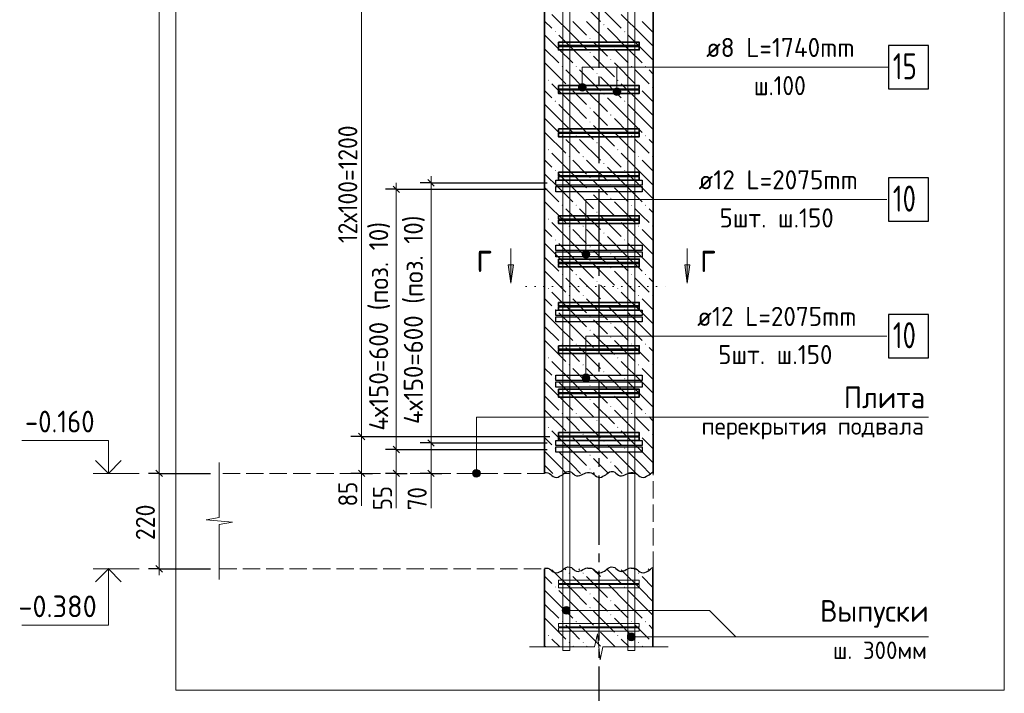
# Model space of a CAD drawing. Header units: millimetres. Extents: x 0 to 59400, y 0 to 42000.
# Tile 6 of 29: x 13215 to 24569, y 15861 to 23625. Entities that reach past the tile are written whole.
import ezdxf

# ---------------------------------------------------------------- set-up
doc = ezdxf.new("R2010")
doc.units = ezdxf.units.MM
for name, pattern in [('______2', [270, 200, -70]), ('______5', [1100, 800, -100, 100, -100]), ('______9', [100, 0, -100])]:
    doc.linetypes.add(name, pattern=pattern)
for name, color, linetype, lineweight in [('S1 Продольная арматура', 52, 'Continuous', 25), ('S2 ДОП Продольная арматура', 52, 'Continuous', 25), ('Standard', 7, 'Continuous', 25), ('ЖБ Перекрытие верхний уровень', 7, 'Continuous', 18), ('Позиционная метка диаметр_ шаг', 7, 'Continuous', 13), ('Позиционная метка линия выноска', 7, 'Continuous', 13), ('Примечания', 7, 'Continuous', 13), ('Размерная выноска', 7, 'Continuous', 13), ('Размерная линия_ общее', 7, 'Continuous', 13), ('Стена фоновая арматура У1', 52, 'Continuous', 25), ('Узлы символ', 7, 'Continuous', 25), ('Хомут', 52, 'Continuous', 25)]:
    doc.layers.add(name, color=color, linetype=linetype, lineweight=lineweight)
doc.layers.add('ЖБ Пилон', color=7, linetype='______2', lineweight=13, true_color=0xa0a0a0)
doc.layers.add('Оси', color=7, linetype='______5', lineweight=13, true_color=0x656565)
doc.styles.add('ISOCPEUR', font='txt')

msp = doc.modelspace()

# ---------------------------------------------------------------- hatches: boundary and pattern name
at = {"layer": 'ЖБ Пилон', "linetype": 'Continuous', "lineweight": 18, "transparency": 33554687}
for points in [[(19945, 23566), (19952, 23573), (19958, 23566), (19952, 23560)], [(19385, 23486), (19392, 23493), (19398, 23486), (19392, 23480)], [(19785, 23406), (19792, 23413), (19798, 23406), (19792, 23400)], [(20185, 23486), (20192, 23493), (20198, 23486), (20192, 23480)], [(20025, 23326), (20032, 23333), (20038, 23326), (20032, 23320)], [(19785, 23246), (19792, 23253), (19798, 23246), (19792, 23240)], [(20025, 23166), (20032, 23173), (20038, 23166), (20032, 23160)], [(19465, 23086), (19472, 23093), (19478, 23086), (19472, 23080)], [(19625, 23086), (19632, 23093), (19638, 23086), (19632, 23080)], [(20265, 23086), (20272, 23093), (20278, 23086), (20272, 23080)], [(20425, 23086), (20432, 23093), (20438, 23086), (20432, 23080)], [(19865, 23006), (19872, 23013), (19878, 23006), (19872, 23000)], [(19305, 22926), (19312, 22933), (19318, 22926), (19312, 22920)], [(19545, 22846), (19552, 22853), (19558, 22846), (19552, 22840)], [(19705, 22846), (19712, 22853), (19718, 22846), (19712, 22840)], [(20105, 22926), (20112, 22933), (20118, 22926), (20112, 22920)], [(20345, 22846), (20352, 22853), (20358, 22846), (20352, 22840)], [(20505, 22846), (20512, 22853), (20518, 22846), (20512, 22840)], [(19945, 22766), (19952, 22773), (19958, 22766), (19952, 22760)], [(19385, 22686), (19392, 22693), (19398, 22686), (19392, 22680)], [(19785, 22606), (19792, 22613), (19798, 22606), (19792, 22600)], [(20185, 22686), (20192, 22693), (20198, 22686), (20192, 22680)], [(20025, 22526), (20032, 22533), (20038, 22526), (20032, 22520)], [(19785, 22446), (19792, 22453), (19798, 22446), (19792, 22440)], [(20025, 22366), (20032, 22373), (20038, 22366), (20032, 22360)], [(19465, 22286), (19472, 22293), (19478, 22286), (19472, 22280)], [(19625, 22286), (19632, 22293), (19638, 22286), (19632, 22280)], [(20265, 22286), (20272, 22293), (20278, 22286), (20272, 22280)], [(20425, 22286), (20432, 22293), (20438, 22286), (20432, 22280)], [(19865, 22206), (19872, 22213), (19878, 22206), (19872, 22200)], [(19305, 22126), (19312, 22133), (19318, 22126), (19312, 22120)], [(19545, 22046), (19552, 22053), (19558, 22046), (19552, 22040)], [(19705, 22046), (19712, 22053), (19718, 22046), (19712, 22040)], [(20105, 22126), (20112, 22133), (20118, 22126), (20112, 22120)], [(20345, 22046), (20352, 22053), (20358, 22046), (20352, 22040)], [(20505, 22046), (20512, 22053), (20518, 22046), (20512, 22040)], [(19945, 21966), (19952, 21973), (19958, 21966), (19952, 21960)], [(19385, 21886), (19392, 21893), (19398, 21886), (19392, 21880)], [(19785, 21806), (19792, 21813), (19798, 21806), (19792, 21800)], [(20185, 21886), (20192, 21893), (20198, 21886), (20192, 21880)], [(20025, 21726), (20032, 21733), (20038, 21726), (20032, 21720)], [(19785, 21646), (19792, 21653), (19798, 21646), (19792, 21640)], [(20025, 21566), (20032, 21573), (20038, 21566), (20032, 21560)], [(19465, 21486), (19472, 21493), (19478, 21486), (19472, 21480)], [(19625, 21486), (19632, 21493), (19638, 21486), (19632, 21480)], [(20265, 21486), (20272, 21493), (20278, 21486), (20272, 21480)], [(20425, 21486), (20432, 21493), (20438, 21486), (20432, 21480)], [(19865, 21406), (19872, 21413), (19878, 21406), (19872, 21400)], [(19305, 21326), (19312, 21333), (19318, 21326), (19312, 21320)], [(19545, 21246), (19552, 21253), (19558, 21246), (19552, 21240)], [(19705, 21246), (19712, 21253), (19718, 21246), (19712, 21240)], [(20105, 21326), (20112, 21333), (20118, 21326), (20112, 21320)], [(20345, 21246), (20352, 21253), (20358, 21246), (20352, 21240)], [(20505, 21246), (20512, 21253), (20518, 21246), (20512, 21240)], [(19945, 21166), (19952, 21173), (19958, 21166), (19952, 21160)], [(19385, 21086), (19392, 21093), (19398, 21086), (19392, 21080)], [(19785, 21006), (19792, 21013), (19798, 21006), (19792, 21000)], [(20185, 21086), (20192, 21093), (20198, 21086), (20192, 21080)], [(20025, 20926), (20032, 20933), (20038, 20926), (20032, 20920)], [(19785, 20846), (19792, 20853), (19798, 20846), (19792, 20840)], [(19465, 20686), (19472, 20693), (19478, 20686), (19472, 20680)], [(19625, 20686), (19632, 20693), (19638, 20686), (19632, 20680)], [(20025, 20766), (20032, 20773), (20038, 20766), (20032, 20760)], [(20265, 20686), (20272, 20693), (20278, 20686), (20272, 20680)], [(20425, 20686), (20432, 20693), (20438, 20686), (20432, 20680)], [(19865, 20606), (19872, 20613), (19878, 20606), (19872, 20600)], [(19305, 20526), (19312, 20533), (19318, 20526), (19312, 20520)], [(19545, 20446), (19552, 20453), (19558, 20446), (19552, 20440)], [(19705, 20446), (19712, 20453), (19718, 20446), (19712, 20440)], [(20105, 20526), (20112, 20533), (20118, 20526), (20112, 20520)], [(20345, 20446), (20352, 20453), (20358, 20446), (20352, 20440)], [(20505, 20446), (20512, 20453), (20518, 20446), (20512, 20440)], [(19945, 20366), (19952, 20373), (19958, 20366), (19952, 20360)], [(19385, 20286), (19392, 20293), (19398, 20286), (19392, 20280)], [(19785, 20206), (19792, 20213), (19798, 20206), (19792, 20200)], [(20185, 20286), (20192, 20293), (20198, 20286), (20192, 20280)], [(20025, 20126), (20032, 20133), (20038, 20126), (20032, 20120)], [(19785, 20046), (19792, 20053), (19798, 20046), (19792, 20040)], [(19465, 19886), (19472, 19893), (19478, 19886), (19472, 19880)], [(19625, 19886), (19632, 19893), (19638, 19886), (19632, 19880)], [(20025, 19966), (20032, 19973), (20038, 19966), (20032, 19960)], [(20265, 19886), (20272, 19893), (20278, 19886), (20272, 19880)], [(20425, 19886), (20432, 19893), (20438, 19886), (20432, 19880)], [(19865, 19806), (19872, 19813), (19878, 19806), (19872, 19800)], [(19305, 19726), (19312, 19733), (19318, 19726), (19312, 19720)], [(19545, 19646), (19552, 19653), (19558, 19646), (19552, 19640)], [(19705, 19646), (19712, 19653), (19718, 19646), (19712, 19640)], [(20105, 19726), (20112, 19733), (20118, 19726), (20112, 19720)], [(20345, 19646), (20352, 19653), (20358, 19646), (20352, 19640)], [(20505, 19646), (20512, 19653), (20518, 19646), (20512, 19640)], [(19945, 19566), (19952, 19573), (19958, 19566), (19952, 19560)], [(19385, 19486), (19392, 19493), (19398, 19486), (19392, 19480)], [(20185, 19486), (20192, 19493), (20198, 19486), (20192, 19480)], [(19785, 19406), (19792, 19413), (19798, 19406), (19792, 19400)], [(20025, 19326), (20032, 19333), (20038, 19326), (20032, 19320)], [(19785, 19246), (19792, 19253), (19798, 19246), (19792, 19240)], [(19465, 19086), (19472, 19093), (19478, 19086), (19472, 19080)], [(19625, 19086), (19632, 19093), (19638, 19086), (19632, 19080)], [(20025, 19166), (20032, 19173), (20038, 19166), (20032, 19160)], [(20265, 19086), (20272, 19093), (20278, 19086), (20272, 19080)], [(20425, 19086), (20432, 19093), (20438, 19086), (20432, 19080)], [(19865, 19006), (19872, 19013), (19878, 19006), (19872, 19000)], [(19305, 18926), (19312, 18933), (19318, 18926), (19312, 18920)], [(19545, 18846), (19552, 18853), (19558, 18846), (19552, 18840)], [(19705, 18846), (19712, 18853), (19718, 18846), (19712, 18840)], [(20105, 18926), (20112, 18933), (20118, 18926), (20112, 18920)], [(20345, 18846), (20352, 18853), (20358, 18846), (20352, 18840)], [(20505, 18846), (20512, 18853), (20518, 18846), (20512, 18840)], [(19945, 18766), (19952, 18773), (19958, 18766), (19952, 18760)], [(19385, 18686), (19392, 18693), (19398, 18686), (19392, 18680)], [(20185, 18686), (20192, 18693), (20198, 18686), (20192, 18680)], [(19785, 18606), (19792, 18613), (19798, 18606), (19792, 18600)], [(20025, 18526), (20032, 18533), (20038, 18526), (20032, 18520)], [(19785, 18446), (19792, 18453), (19798, 18446), (19792, 18440)], [(19545, 17246), (19552, 17253), (19558, 17246), (19552, 17240)], [(19705, 17246), (19712, 17253), (19718, 17246), (19712, 17240)], [(19945, 17166), (19952, 17173), (19958, 17166), (19952, 17160)], [(20345, 17246), (20352, 17253), (20358, 17246), (20352, 17240)], [(20505, 17246), (20512, 17253), (20517, 17247), (20517, 17245), (20512, 17240)], [(19385, 17086), (19392, 17093), (19398, 17086), (19392, 17080)], [(20185, 17086), (20192, 17093), (20198, 17086), (20192, 17080)], [(19785, 17006), (19792, 17013), (19798, 17006), (19792, 17000)], [(20025, 16926), (20032, 16933), (20038, 16926), (20032, 16920)], [(19785, 16846), (19792, 16853), (19798, 16846), (19792, 16840)], [(19465, 16686), (19472, 16693), (19478, 16686), (19472, 16680)], [(19625, 16686), (19632, 16693), (19638, 16686), (19632, 16680)], [(20025, 16766), (20032, 16773), (20038, 16766), (20032, 16760)], [(20265, 16686), (20272, 16693), (20278, 16686), (20272, 16680)], [(20425, 16686), (20432, 16693), (20438, 16686), (20432, 16680)], [(19865, 16606), (19872, 16613), (19878, 16606), (19872, 16600)], [(19305, 16526), (19312, 16533), (19318, 16526), (19312, 16520)], [(20105, 16526), (20112, 16533), (20118, 16526), (20112, 16520)], [(19545, 16446), (19552, 16453), (19558, 16446), (19552, 16440)], [(19705, 16446), (19712, 16453), (19718, 16446), (19712, 16440)], [(20345, 16446), (20352, 16453), (20358, 16446), (20352, 16440)], [(20505, 16446), (20512, 16453), (20517, 16447), (20517, 16445), (20512, 16440)]]:
    msp.add_hatch(color=7, dxfattribs=at).paths.add_polyline_path(points, flags=16)
at = {"layer": 'Позиционная метка линия выноска', "linetype": 'Continuous', "lineweight": 13, "transparency": 33554687}
for points in [[(19741, 22868), (19664, 22868), (19657, 22846)], [(19741, 22868), (19657, 22846), (19747, 22846)], [(19747, 22846), (19657, 22846), (19664, 22823)], [(19725, 22885), (19680, 22885), (19664, 22868)], [(19725, 22885), (19664, 22868), (19741, 22868)], [(19747, 22846), (19664, 22823), (19741, 22823)], [(19741, 22823), (19664, 22823), (19680, 22807)], [(19680, 22885), (19725, 22885), (19702, 22891)], [(19741, 22823), (19680, 22807), (19725, 22807)], [(20125, 22835), (20080, 22835), (20064, 22818)], [(20125, 22835), (20064, 22818), (20141, 22818)], [(20080, 22835), (20125, 22835), (20102, 22841)], [(19725, 22807), (19680, 22807), (19702, 22801)], [(20141, 22818), (20064, 22818), (20057, 22796)], [(20141, 22818), (20057, 22796), (20147, 22796)], [(20147, 22796), (20057, 22796), (20064, 22773)], [(20147, 22796), (20064, 22773), (20141, 22773)], [(20141, 22773), (20064, 22773), (20080, 22757)], [(20141, 22773), (20080, 22757), (20125, 22757)], [(20125, 22757), (20080, 22757), (20102, 22751)], [(19784, 20943), (19707, 20943), (19700, 20921)], [(19784, 20943), (19700, 20921), (19790, 20921)], [(19790, 20921), (19700, 20921), (19707, 20898)], [(19768, 20960), (19723, 20960), (19707, 20943)], [(19768, 20960), (19707, 20943), (19784, 20943)], [(19790, 20921), (19707, 20898), (19784, 20898)], [(19784, 20898), (19707, 20898), (19723, 20882)], [(19723, 20960), (19768, 20960), (19745, 20966)], [(19784, 20898), (19723, 20882), (19768, 20882)], [(19768, 20882), (19723, 20882), (19745, 20876)], [(19768, 19535), (19723, 19535), (19707, 19518)], [(19768, 19535), (19707, 19518), (19784, 19518)], [(19723, 19535), (19768, 19535), (19745, 19541)], [(19784, 19518), (19707, 19518), (19700, 19496)], [(19784, 19518), (19700, 19496), (19790, 19496)], [(19790, 19496), (19700, 19496), (19707, 19473)], [(19790, 19496), (19707, 19473), (19784, 19473)], [(19784, 19473), (19707, 19473), (19723, 19457)], [(19784, 19473), (19723, 19457), (19768, 19457)], [(19768, 19457), (19723, 19457), (19745, 19451)], [(18437, 18396), (18527, 18396), (18520, 18418)], [(18437, 18396), (18520, 18418), (18443, 18418)], [(18443, 18373), (18527, 18396), (18437, 18396)], [(18443, 18418), (18520, 18418), (18504, 18435)], [(18443, 18418), (18504, 18435), (18459, 18435)], [(18443, 18373), (18520, 18373), (18527, 18396)], [(18459, 18435), (18504, 18435), (18482, 18441)], [(18459, 18357), (18520, 18373), (18443, 18373)], [(18459, 18357), (18504, 18357), (18520, 18373)], [(18504, 18357), (18459, 18357), (18482, 18351)], [(19479, 16795), (19479, 16840), (19472, 16817)], [(19479, 16840), (19495, 16778), (19495, 16856)], [(19479, 16840), (19479, 16795), (19495, 16778)], [(19495, 16856), (19517, 16772), (19517, 16862)], [(19495, 16856), (19495, 16778), (19517, 16772)], [(19517, 16862), (19517, 16772), (19540, 16778)], [(19517, 16862), (19540, 16778), (19540, 16856)], [(19540, 16856), (19540, 16778), (19556, 16795)], [(19540, 16856), (19556, 16795), (19556, 16840)], [(19556, 16840), (19556, 16795), (19562, 16817)], [(20229, 16489), (20229, 16534), (20222, 16512)], [(20229, 16534), (20245, 16473), (20245, 16551)], [(20229, 16534), (20229, 16489), (20245, 16473)], [(20245, 16551), (20267, 16467), (20267, 16557)], [(20245, 16551), (20245, 16473), (20267, 16467)], [(20267, 16557), (20267, 16467), (20290, 16473)], [(20267, 16557), (20290, 16473), (20290, 16551)], [(20290, 16551), (20290, 16473), (20306, 16489)], [(20290, 16551), (20306, 16489), (20306, 16534)], [(20306, 16534), (20306, 16489), (20312, 16512)]]:
    msp.add_hatch(color=7, dxfattribs=at).paths.add_polyline_path(points)
at = {"layer": 'Узлы символ', "linetype": 'Continuous', "lineweight": 13, "transparency": 33554687}
for points in [[(18908, 20798), (18878, 20588), (18848, 20798)], [(20943, 20798), (20913, 20588), (20883, 20798)]]:
    msp.add_hatch(color=7, dxfattribs=at).paths.add_polyline_path(points, flags=16)

# ---------------------------------------------------------------- linework, layer by layer
at = {"layer": 'S1 Продольная арматура', "color": 7, "linetype": 'Continuous', "lineweight": 18, "transparency": 33554687}
for points in [[(19477, 16356), (19477, 25046), (19557, 25046), (19557, 16356), (19477, 16356)], [(19477, 16356), (19477, 25046), (19557, 25046), (19557, 16356), (19477, 16356)], [(19477, 16356), (19477, 25046), (19557, 25046), (19557, 16356), (19477, 16356)], [(19477, 16356), (19477, 25046), (19557, 25046), (19557, 16356), (19477, 16356)], [(20227, 16356), (20227, 25046), (20307, 25046), (20307, 16356), (20227, 16356)], [(20227, 16356), (20227, 25046), (20307, 25046), (20307, 16356), (20227, 16356)], [(20227, 16356), (20227, 25046), (20307, 25046), (20307, 16356), (20227, 16356)], [(20227, 16356), (20227, 25046), (20307, 25046), (20307, 16356), (20227, 16356)]]:
    msp.add_lwpolyline(points, dxfattribs=at)
at = {"layer": 'S2 ДОП Продольная арматура', "color": 7, "linetype": 'Continuous', "lineweight": 25, "transparency": 33554687}
for points in [[(23233, 21303), (23693, 21303), (23693, 21803), (23233, 21803), (23233, 21303)], [(23233, 19728), (23693, 19728), (23693, 20228), (23233, 20228), (23233, 19728)]]:
    msp.add_lwpolyline(points, dxfattribs=at)
at = {"layer": 'S2 ДОП Продольная арматура', "color": 28, "linetype": 'Continuous', "lineweight": 25, "true_color": 0x50140a, "transparency": 33554687}
for points in [[(20391, 21716), (19396, 21716), (19396, 21776), (20391, 21776), (20391, 21716)], [(20391, 21641), (19396, 21641), (19396, 21701), (20391, 21701), (20391, 21641)], [(20391, 20966), (19396, 20966), (19396, 21026), (20391, 21026), (20391, 20966)], [(20391, 20891), (19396, 20891), (19396, 20951), (20391, 20951), (20391, 20891)], [(20391, 20216), (19396, 20216), (19396, 20276), (20391, 20276), (20391, 20216)], [(20391, 20141), (19396, 20141), (19396, 20201), (20391, 20201), (20391, 20141)], [(20391, 19466), (19396, 19466), (19396, 19526), (20391, 19526), (20391, 19466)], [(20391, 19391), (19396, 19391), (19396, 19451), (20391, 19451), (20391, 19391)], [(20391, 18716), (19396, 18716), (19396, 18776), (20391, 18776), (20391, 18716)], [(20391, 18641), (19396, 18641), (19396, 18701), (20391, 18701), (20391, 18641)]]:
    msp.add_lwpolyline(points, dxfattribs=at)
at = {"layer": 'Standard', "color": 251, "linetype": 'Continuous', "lineweight": 13, "true_color": 0x656565, "transparency": 33554687}
for p, q in [((17958, 21746), (17958, 21821)), ((17558, 21671), (17558, 21746)), ((17558, 18671), (17558, 21671)), ((17958, 18746), (17958, 18396)), ((17558, 18396), (17558, 18671)), ((17558, 18396), (17558, 18321)), ((17958, 18396), (17958, 18321))]:
    msp.add_line(p, q, dxfattribs=at)
at = {"layer": 'Standard', "color": 251, "linetype": 'Continuous', "lineweight": 25, "true_color": 0x656565, "transparency": 33554687}
for p, q in [((17596, 21633), (17521, 21708)), ((17921, 21783), (17996, 21708)), ((17921, 18783), (17996, 18708)), ((17596, 18633), (17521, 18708)), ((17596, 18358), (17521, 18433)), ((17921, 18433), (17996, 18358))]:
    msp.add_line(p, q, dxfattribs=at)
at = {"layer": 'Standard', "color": 251, "linetype": 'Continuous', "lineweight": -3, "true_color": 0x656565, "transparency": 33554687}
for p, q in [((17958, 21746), (17833, 21746)), ((17958, 21746), (18083, 21746)), ((17958, 21746), (19296, 21746)), ((17558, 21671), (17433, 21671)), ((17558, 21671), (17683, 21671)), ((17558, 21671), (19296, 21671)), ((17958, 18746), (17833, 18746)), ((17958, 18746), (18083, 18746)), ((17958, 18746), (19296, 18746)), ((17558, 18671), (17433, 18671)), ((17558, 18671), (17683, 18671)), ((17558, 18396), (17433, 18396)), ((17558, 18396), (17683, 18396)), ((17558, 18396), (17558, 18396)), ((17958, 18396), (17833, 18396)), ((17958, 18396), (18083, 18396)), ((17958, 18396), (17967, 18396))]:
    msp.add_line(p, q, dxfattribs=at)
at = {"layer": 'Standard', "color": 7, "linetype": 'Continuous', "lineweight": 13, "transparency": 33554687}
for p, q in [((14593, 18396), (14063, 18396)), ((14593, 17296), (14063, 17296))]:
    msp.add_line(p, q, dxfattribs=at)
at = {"layer": 'Standard', "color": 254, "linetype": 'Continuous', "lineweight": 13, "true_color": 0xc4c4ff, "transparency": 33554687}
msp.add_lwpolyline([(15017, 15896), (24569, 15896), (24569, 38726), (15017, 38726), (15017, 15896)], dxfattribs=at)
at = {"layer": 'Standard', "color": 251, "linetype": 'Continuous', "lineweight": 13, "true_color": 0x656565, "transparency": 33554687}
msp.add_lwpolyline([(17958, 21746), (17958, 18885), (17958, 18885), (17958, 18746)], dxfattribs=at)
at = {"layer": 'Standard', "color": 7, "linetype": 'Continuous', "lineweight": 13, "transparency": 33554687}
for points in [[(14238, 18396), (14238, 18776), (13238, 18776)], [(14238, 17296), (14238, 16646), (13238, 16646)]]:
    msp.add_lwpolyline(points, dxfattribs=at)
at = {"layer": 'Standard', "color": 251, "linetype": 'Continuous', "lineweight": -3, "true_color": 0x656565, "transparency": 33554687}
msp.add_lwpolyline([(17558, 18671), (18453, 18671), (18453, 18671), (19296, 18671)], dxfattribs=at)
at = {"layer": 'Standard', "color": 7, "linetype": 'Continuous', "lineweight": 35, "transparency": 33554687}
for points in [[(14386, 18544), (14238, 18396), (14089, 18544)], [(14386, 17147), (14238, 17296), (14089, 17147)]]:
    msp.add_lwpolyline(points, dxfattribs=at)
at = {"layer": 'ЖБ Перекрытие верхний уровень', "color": 7, "linetype": '______2', "lineweight": 18, "transparency": 33554687}
for p, q in [((19267, 18396), (15517, 18396)), ((20519, 17296), (20519, 18396)), ((15517, 17296), (19267, 17296))]:
    msp.add_line(p, q, dxfattribs=at)
at = {"layer": 'ЖБ Пилон', "color": 7, "linetype": 'Continuous', "lineweight": 35, "transparency": 33554687}
for p, q in [((19267, 36196), (19267, 18396)), ((20519, 18396), (20519, 36196)), ((19267, 17296), (19267, 16396)), ((20517, 16396), (20517, 17296))]:
    msp.add_line(p, q, dxfattribs=at)
at = {"layer": 'ЖБ Пилон', "color": 9, "linetype": 'Continuous', "lineweight": 18, "true_color": 0xc7c7c7, "transparency": 33554687}
for p, q in [((19672, 23846), (19912, 23606)), ((19912, 23766), (20152, 23526)), ((19592, 23446), (19352, 23686)), ((20392, 23446), (20152, 23686)), ((19267, 23610), (19352, 23526)), ((19592, 23606), (19752, 23446)), ((19752, 23606), (19992, 23366)), ((20232, 23286), (19992, 23526)), ((20392, 23606), (20519, 23479)), ((19432, 23286), (19267, 23450)), ((19432, 23446), (19592, 23286)), ((19592, 23446), (19752, 23286)), ((20232, 23446), (20392, 23286)), ((20392, 23446), (20519, 23319)), ((19272, 23286), (19432, 23126)), ((19432, 23286), (19592, 23126)), ((19592, 23286), (19832, 23046)), ((19912, 23286), (19832, 23366)), ((19992, 23206), (19912, 23286)), ((20072, 23286), (20232, 23126)), ((20232, 23286), (20392, 23126)), ((20392, 23286), (20519, 23159)), ((19832, 23206), (20072, 22966)), ((19272, 23126), (19512, 22886)), ((20072, 23126), (20312, 22886)), ((19267, 22970), (19272, 22966)), ((19592, 22966), (19512, 23046)), ((19672, 22886), (19592, 22966)), ((19672, 23046), (19912, 22806)), ((19912, 22966), (20152, 22726)), ((20392, 22966), (20312, 23046)), ((20472, 22886), (20392, 22966)), ((20472, 23046), (20519, 22999)), ((19592, 22646), (19352, 22886)), ((20392, 22646), (20152, 22886)), ((19267, 22810), (19352, 22726)), ((19592, 22806), (19752, 22646)), ((19752, 22806), (19992, 22566)), ((20232, 22486), (19992, 22726)), ((20392, 22806), (20519, 22679)), ((19432, 22486), (19267, 22650)), ((19432, 22646), (19592, 22486)), ((19592, 22646), (19752, 22486)), ((20232, 22646), (20392, 22486)), ((20392, 22646), (20519, 22519)), ((19272, 22486), (19432, 22326)), ((19432, 22486), (19592, 22326)), ((19592, 22486), (19832, 22246)), ((19912, 22486), (19832, 22566)), ((19992, 22406), (19912, 22486)), ((20072, 22486), (20232, 22326)), ((20232, 22486), (20392, 22326)), ((20392, 22486), (20519, 22359)), ((19832, 22406), (20072, 22166)), ((19272, 22326), (19512, 22086)), ((20072, 22326), (20312, 22086)), ((19267, 22170), (19272, 22166)), ((19592, 22166), (19512, 22246)), ((19672, 22086), (19592, 22166)), ((19672, 22246), (19912, 22006)), ((19912, 22166), (20152, 21926)), ((20392, 22166), (20312, 22246)), ((20472, 22086), (20392, 22166)), ((20472, 22246), (20519, 22199)), ((19592, 21846), (19352, 22086)), ((20392, 21846), (20152, 22086)), ((19267, 22010), (19352, 21926)), ((19592, 22006), (19752, 21846)), ((19752, 22006), (19992, 21766)), ((20232, 21686), (19992, 21926)), ((20392, 22006), (20519, 21879)), ((19432, 21686), (19267, 21850)), ((19432, 21846), (19592, 21686)), ((19592, 21846), (19752, 21686)), ((20232, 21846), (20392, 21686)), ((20392, 21846), (20519, 21719)), ((19272, 21686), (19432, 21526)), ((19432, 21686), (19592, 21526)), ((19592, 21686), (19832, 21446)), ((19912, 21686), (19832, 21766)), ((19992, 21606), (19912, 21686)), ((20072, 21686), (20232, 21526)), ((20232, 21686), (20392, 21526)), ((20392, 21686), (20519, 21559)), ((19832, 21606), (20072, 21366)), ((19272, 21526), (19512, 21286)), ((20072, 21526), (20312, 21286)), ((19267, 21370), (19272, 21366)), ((19592, 21366), (19512, 21446)), ((19672, 21286), (19592, 21366)), ((19672, 21446), (19912, 21206)), ((19912, 21366), (20152, 21126)), ((20392, 21366), (20312, 21446)), ((20472, 21286), (20392, 21366)), ((20472, 21446), (20519, 21399)), ((19592, 21046), (19352, 21286)), ((20392, 21046), (20152, 21286)), ((19267, 21210), (19352, 21126)), ((19592, 21206), (19752, 21046)), ((19752, 21206), (19992, 20966)), ((20232, 20886), (19992, 21126)), ((20392, 21206), (20519, 21079)), ((19432, 20886), (19267, 21050)), ((19432, 21046), (19592, 20886)), ((19592, 21046), (19752, 20886)), ((20232, 21046), (20392, 20886)), ((20392, 21046), (20519, 20919)), ((19912, 20886), (19832, 20966)), ((19272, 20886), (19432, 20726)), ((19432, 20886), (19592, 20726)), ((19592, 20886), (19832, 20646)), ((19832, 20806), (20072, 20566)), ((19992, 20806), (19912, 20886)), ((20072, 20886), (20232, 20726)), ((20232, 20886), (20392, 20726)), ((20392, 20886), (20519, 20759)), ((19272, 20726), (19512, 20486)), ((20072, 20726), (20312, 20486)), ((19267, 20570), (19272, 20566)), ((19592, 20566), (19512, 20646)), ((19672, 20486), (19592, 20566)), ((19672, 20646), (19912, 20406)), ((19912, 20566), (20152, 20326)), ((20392, 20566), (20312, 20646)), ((20472, 20486), (20392, 20566)), ((20472, 20646), (20519, 20599)), ((19592, 20246), (19352, 20486)), ((20392, 20246), (20152, 20486)), ((19267, 20410), (19352, 20326)), ((19592, 20406), (19752, 20246)), ((19752, 20406), (19992, 20166)), ((20232, 20086), (19992, 20326)), ((20392, 20406), (20519, 20279)), ((19432, 20086), (19267, 20250)), ((19432, 20246), (19592, 20086)), ((19592, 20246), (19752, 20086)), ((20232, 20246), (20392, 20086)), ((20392, 20246), (20519, 20119)), ((19912, 20086), (19832, 20166)), ((19272, 20086), (19432, 19926)), ((19432, 20086), (19592, 19926)), ((19592, 20086), (19832, 19846)), ((19832, 20006), (20072, 19766)), ((19992, 20006), (19912, 20086)), ((20072, 20086), (20232, 19926)), ((20232, 20086), (20392, 19926)), ((20392, 20086), (20519, 19959)), ((19272, 19926), (19512, 19686)), ((20072, 19926), (20312, 19686)), ((19267, 19770), (19272, 19766)), ((19592, 19766), (19512, 19846)), ((19672, 19686), (19592, 19766)), ((19672, 19846), (19912, 19606)), ((19912, 19766), (20152, 19526)), ((20392, 19766), (20312, 19846)), ((20472, 19686), (20392, 19766)), ((20472, 19846), (20519, 19799)), ((19592, 19446), (19352, 19686)), ((20392, 19446), (20152, 19686)), ((19267, 19610), (19352, 19526)), ((19592, 19606), (19752, 19446)), ((19752, 19606), (19992, 19366)), ((20392, 19606), (20519, 19479)), ((19432, 19286), (19267, 19450)), ((19432, 19446), (19592, 19286)), ((19592, 19446), (19752, 19286)), ((20232, 19286), (19992, 19526)), ((20232, 19446), (20392, 19286)), ((20392, 19446), (20519, 19319)), ((19912, 19286), (19832, 19366)), ((19272, 19286), (19432, 19126)), ((19432, 19286), (19592, 19126)), ((19592, 19286), (19832, 19046)), ((19832, 19206), (20072, 18966)), ((19992, 19206), (19912, 19286)), ((20072, 19286), (20232, 19126)), ((20232, 19286), (20392, 19126)), ((20392, 19286), (20519, 19159)), ((19272, 19126), (19512, 18886)), ((20072, 19126), (20312, 18886)), ((19267, 18970), (19272, 18966)), ((19592, 18966), (19512, 19046)), ((19672, 18886), (19592, 18966)), ((19672, 19046), (19912, 18806)), ((19912, 18966), (20152, 18726)), ((20392, 18966), (20312, 19046)), ((20472, 18886), (20392, 18966)), ((20472, 19046), (20519, 18999)), ((19592, 18646), (19352, 18886)), ((20392, 18646), (20152, 18886)), ((19267, 18810), (19352, 18726)), ((19592, 18806), (19752, 18646)), ((19752, 18806), (19992, 18566)), ((20392, 18806), (20519, 18679)), ((19432, 18486), (19267, 18650)), ((19432, 18646), (19592, 18486)), ((19592, 18646), (19752, 18486)), ((20232, 18486), (19992, 18726)), ((20232, 18646), (20392, 18486)), ((20392, 18646), (20519, 18519)), ((19912, 18486), (19832, 18566)), ((19272, 18486), (19362, 18396)), ((19432, 18486), (19522, 18396)), ((19592, 18486), (19682, 18396)), ((19832, 18406), (19842, 18396)), ((19992, 18406), (19912, 18486)), ((20072, 18486), (20162, 18396)), ((20232, 18486), (20322, 18396)), ((20392, 18486), (20482, 18396)), ((19592, 17046), (19352, 17286)), ((19502, 17296), (19512, 17286)), ((19672, 17286), (19662, 17296)), ((19822, 17296), (19912, 17206)), ((19982, 17296), (20152, 17126)), ((20392, 17046), (20152, 17286)), ((20302, 17296), (20312, 17286)), ((20472, 17286), (20462, 17296)), ((19267, 17210), (19352, 17126)), ((19592, 17206), (19752, 17046)), ((19752, 17206), (19992, 16966)), ((20392, 17206), (20517, 17080)), ((19432, 16886), (19267, 17050)), ((19432, 17046), (19592, 16886)), ((19592, 17046), (19752, 16886)), ((20232, 16886), (19992, 17126)), ((20232, 17046), (20392, 16886)), ((20392, 17046), (20517, 16920)), ((19912, 16886), (19832, 16966)), ((19272, 16886), (19432, 16726)), ((19432, 16886), (19592, 16726)), ((19592, 16886), (19832, 16646)), ((19832, 16806), (20072, 16566)), ((19992, 16806), (19912, 16886)), ((20072, 16886), (20232, 16726)), ((20232, 16886), (20392, 16726)), ((20392, 16886), (20517, 16760)), ((19272, 16726), (19512, 16486)), ((20072, 16726), (20312, 16486)), ((19592, 16566), (19512, 16646)), ((19672, 16646), (19912, 16406)), ((20392, 16566), (20312, 16646)), ((20472, 16646), (20517, 16600)), ((19267, 16570), (19272, 16566)), ((19442, 16396), (19352, 16486)), ((19672, 16486), (19592, 16566)), ((19912, 16566), (20082, 16396)), ((20242, 16396), (20152, 16486)), ((20472, 16486), (20392, 16566)), ((19267, 16410), (19282, 16396)), ((19592, 16406), (19602, 16396)), ((19752, 16406), (19762, 16396)), ((20392, 16406), (20402, 16396))]:
    msp.add_line(p, q, dxfattribs=at)
at = {"layer": 'Оси', "color": 8, "linetype": '______5', "lineweight": -3, "transparency": 33554687}
msp.add_line((19892, 26071), (19892, 15605), dxfattribs=at)
at = {"layer": 'Позиционная метка линия выноска', "color": 7, "linetype": 'Continuous', "lineweight": 13, "transparency": 33554687}
for p, q in [((19657, 22846), (19657, 22846)), ((19702, 22891), (19702, 22891)), ((19747, 22846), (19747, 22846)), ((20102, 22841), (20102, 22841)), ((19702, 22801), (19702, 22801)), ((20057, 22796), (20057, 22796)), ((20102, 22751), (20102, 22751)), ((20147, 22796), (20147, 22796)), ((19700, 20921), (19700, 20921)), ((19745, 20966), (19745, 20966)), ((19790, 20921), (19790, 20921)), ((19745, 20876), (19745, 20876)), ((19745, 19541), (19745, 19541)), ((19700, 19496), (19700, 19496)), ((19745, 19451), (19745, 19451)), ((19790, 19496), (19790, 19496)), ((18437, 18396), (18437, 18396)), ((18482, 18441), (18482, 18441)), ((18527, 18396), (18527, 18396)), ((18482, 18351), (18482, 18351)), ((19472, 16817), (19472, 16817)), ((19517, 16862), (19517, 16862)), ((19562, 16817), (19562, 16817)), ((19517, 16772), (19517, 16772)), ((20222, 16512), (20222, 16512)), ((20267, 16557), (20267, 16557)), ((20267, 16467), (20267, 16467)), ((20312, 16512), (20312, 16512))]:
    msp.add_line(p, q, dxfattribs=at)
for points in [[(22720, 23078), (19702, 23078), (19702, 22846)], [(23233, 23078), (20102, 23078), (20102, 22796)], [(23213, 21553), (19745, 21553), (19745, 20921)], [(23213, 19978), (19745, 19978), (19745, 19496)], [(18482, 18396), (18482, 19042), (23693, 19042)], [(19517, 16817), (21168, 16817), (21473, 16512)], [(20267, 16512), (21214, 16512), (23693, 16512)]]:
    msp.add_lwpolyline(points, dxfattribs=at)
for centre in [(19702, 22846), (20102, 22796), (19745, 20921), (19745, 19496), (18482, 18396), (19517, 16817), (20267, 16512)]:
    msp.add_circle(centre, 45, dxfattribs=at)
at = {"layer": 'Примечания', "color": 7, "linetype": 'Continuous', "lineweight": 13, "transparency": 33554687}
for p, q in [((15517, 18521), (15517, 17886)), ((17158, 18396), (17158, 18021)), ((15517, 17886), (15367, 17859)), ((15367, 17859), (15667, 17832)), ((15667, 17832), (15517, 17805)), ((15517, 17805), (15517, 17171)), ((15517, 17171), (15517, 17171)), ((19876, 16546), (19844, 16396)), ((19908, 16246), (19876, 16546)), ((19092, 16396), (19092, 16396)), ((19844, 16396), (19092, 16396)), ((19940, 16396), (19908, 16246)), ((20692, 16396), (19940, 16396))]:
    msp.add_line(p, q, dxfattribs=at)
at = {"layer": 'Примечания', "color": 7, "linetype": 'Continuous', "lineweight": 25, "transparency": 33554687}
for points in [[(19267, 18405), (19286, 18405), (19306, 18402), (19324, 18395), (19338, 18384), (19351, 18371), (19365, 18361), (19384, 18354), (19403, 18350), (19423, 18354), (19441, 18362), (19458, 18370), (19473, 18380), (19487, 18392), (19501, 18403), (19518, 18412), (19537, 18417), (19557, 18416), (19577, 18411), (19591, 18400), (19604, 18388), (19618, 18376), (19635, 18368), (19655, 18366), (19675, 18371), (19692, 18378), (19709, 18387), (19727, 18395), (19744, 18403), (19763, 18407), (19767, 18407)], [(19767, 18405), (19786, 18405), (19806, 18402), (19824, 18395), (19838, 18384), (19851, 18371), (19865, 18361), (19884, 18354), (19903, 18350), (19923, 18354), (19941, 18362), (19958, 18370), (19973, 18380), (19987, 18392), (20001, 18403), (20018, 18412), (20037, 18417), (20057, 18416), (20077, 18411), (20091, 18400), (20104, 18388), (20118, 18376), (20135, 18368), (20155, 18366), (20175, 18371), (20192, 18378), (20209, 18387), (20227, 18395), (20244, 18403), (20263, 18407), (20267, 18407)], [(20267, 18405), (20286, 18405), (20306, 18402), (20324, 18395), (20338, 18384), (20351, 18371), (20365, 18361), (20384, 18354), (20403, 18350), (20423, 18354), (20441, 18362), (20458, 18370), (20473, 18380), (20487, 18392), (20501, 18403), (20518, 18412), (20519, 18412)], [(19267, 17305), (19286, 17305), (19306, 17302), (19324, 17295), (19338, 17284), (19351, 17271), (19365, 17261), (19384, 17254), (19403, 17250), (19423, 17254), (19441, 17262), (19458, 17270), (19473, 17280), (19487, 17292), (19501, 17303), (19518, 17312), (19537, 17317), (19557, 17316), (19577, 17311), (19591, 17300), (19604, 17288), (19618, 17276), (19635, 17268), (19655, 17266), (19675, 17271), (19692, 17278), (19709, 17287), (19727, 17295), (19744, 17303), (19763, 17307), (19767, 17307)], [(19767, 17305), (19786, 17305), (19806, 17302), (19824, 17295), (19838, 17284), (19851, 17271), (19865, 17261), (19884, 17254), (19903, 17250), (19923, 17254), (19941, 17262), (19958, 17270), (19973, 17280), (19987, 17292), (20001, 17303), (20018, 17312), (20037, 17317), (20057, 17316), (20077, 17311), (20091, 17300), (20104, 17288), (20118, 17276), (20135, 17268), (20155, 17266), (20175, 17271), (20192, 17278), (20209, 17287), (20227, 17295), (20244, 17303), (20263, 17307), (20267, 17307)], [(20267, 17305), (20286, 17305), (20306, 17302), (20324, 17295), (20338, 17284), (20351, 17271), (20365, 17261), (20384, 17254), (20403, 17250), (20423, 17254), (20441, 17262), (20458, 17270), (20473, 17280), (20487, 17292), (20501, 17303), (20517, 17312)]]:
    msp.add_lwpolyline(points, dxfattribs=at)
at = {"layer": 'Размерная выноска', "color": 251, "linetype": 'Continuous', "lineweight": 13, "true_color": 0x656565, "transparency": 33554687}
for p, q in [((17558, 17996), (17558, 18396)), ((17958, 17996), (17958, 18396))]:
    msp.add_line(p, q, dxfattribs=at)
at = {"layer": 'Размерная линия_ общее', "color": 7, "linetype": 'Continuous', "lineweight": 13, "transparency": 33554687}
for p, q in [((14824, 36196), (14824, 18396)), ((17158, 18821), (17158, 24821)), ((17158, 18396), (17158, 18821)), ((14824, 18396), (14824, 17296)), ((17158, 18396), (17158, 18321)), ((14824, 17296), (14824, 17221))]:
    msp.add_line(p, q, dxfattribs=at)
at = {"layer": 'Размерная линия_ общее', "color": 7, "linetype": 'Continuous', "lineweight": 25, "transparency": 33554687}
for p, q in [((17196, 18783), (17121, 18858)), ((14786, 18433), (14861, 18358)), ((17196, 18358), (17121, 18433)), ((14786, 17333), (14861, 17258))]:
    msp.add_line(p, q, dxfattribs=at)
at = {"layer": 'Размерная линия_ общее', "color": 253, "linetype": 'Continuous', "lineweight": -3, "true_color": 0xa0a0a0, "transparency": 33554687}
for p, q in [((17158, 18821), (17033, 18821)), ((17158, 18821), (17283, 18821)), ((14824, 18396), (14699, 18396)), ((14824, 18396), (14949, 18396)), ((14824, 18396), (15417, 18396)), ((17158, 18396), (17033, 18396)), ((17158, 18396), (17283, 18396)), ((17158, 18396), (17158, 18396)), ((14824, 17296), (14699, 17296)), ((14824, 17296), (14949, 17296)), ((14824, 17296), (15417, 17296))]:
    msp.add_line(p, q, dxfattribs=at)
msp.add_lwpolyline([(17158, 18821), (18202, 18821), (18202, 18821), (19327, 18821)], dxfattribs=at)
at = {"layer": 'Стена фоновая арматура У1', "color": 7, "linetype": 'Continuous', "lineweight": 13, "transparency": 33554687}
for points in [[(19477, 18396), (19477, 36821), (15877, 36821), (15877, 36901), (19557, 36901), (19557, 18396), (19477, 18396)], [(19477, 18396), (19477, 36821), (15877, 36821), (15877, 36901), (19557, 36901), (19557, 18396), (19477, 18396)], [(19477, 18396), (19477, 36821), (15877, 36821), (15877, 36901), (19557, 36901), (19557, 18396), (19477, 18396)], [(19477, 18396), (19477, 36821), (15877, 36821), (15877, 36901), (19557, 36901), (19557, 18396), (19477, 18396)], [(20229, 18396), (20229, 36921), (16729, 36921), (16729, 37001), (20309, 37001), (20309, 18396), (20229, 18396)], [(20229, 18396), (20229, 36921), (16729, 36921), (16729, 37001), (20309, 37001), (20309, 18396), (20229, 18396)], [(20229, 18396), (20229, 36921), (16729, 36921), (16729, 37001), (20309, 37001), (20309, 18396), (20229, 18396)], [(20229, 18396), (20229, 36921), (16729, 36921), (16729, 37001), (20309, 37001), (20309, 18396), (20229, 18396)]]:
    msp.add_lwpolyline(points, dxfattribs=at)
at = {"layer": 'Стена фоновая арматура У1', "color": 7, "linetype": 'Continuous', "lineweight": 35, "transparency": 33554687}
for points in [[(19427, 23366), (20359, 23366), (20359, 23326), (19427, 23326), (19427, 23366)], [(19427, 23316), (20359, 23316), (20359, 23276), (19427, 23276), (19427, 23316)], [(19427, 22866), (20359, 22866), (20359, 22826), (19427, 22826), (19427, 22866)], [(19427, 22816), (20359, 22816), (20359, 22776), (19427, 22776), (19427, 22816)], [(19427, 22366), (20359, 22366), (20359, 22326), (19427, 22326), (19427, 22366)], [(19427, 22316), (20359, 22316), (20359, 22276), (19427, 22276), (19427, 22316)], [(19427, 21866), (20359, 21866), (20359, 21826), (19427, 21826), (19427, 21866)], [(19427, 21816), (20359, 21816), (20359, 21776), (19427, 21776), (19427, 21816)], [(19427, 21366), (20359, 21366), (20359, 21326), (19427, 21326), (19427, 21366)], [(19427, 21316), (20359, 21316), (20359, 21276), (19427, 21276), (19427, 21316)], [(19427, 20866), (20359, 20866), (20359, 20826), (19427, 20826), (19427, 20866)], [(19427, 20816), (20359, 20816), (20359, 20776), (19427, 20776), (19427, 20816)], [(19427, 20366), (20359, 20366), (20359, 20326), (19427, 20326), (19427, 20366)], [(19427, 20316), (20359, 20316), (20359, 20276), (19427, 20276), (19427, 20316)], [(19427, 19866), (20359, 19866), (20359, 19826), (19427, 19826), (19427, 19866)], [(19427, 19816), (20359, 19816), (20359, 19776), (19427, 19776), (19427, 19816)], [(19427, 19366), (20359, 19366), (20359, 19326), (19427, 19326), (19427, 19366)], [(19427, 19316), (20359, 19316), (20359, 19276), (19427, 19276), (19427, 19316)], [(19427, 18866), (20359, 18866), (20359, 18826), (19427, 18826), (19427, 18866)], [(19427, 18816), (20359, 18816), (20359, 18776), (19427, 18776), (19427, 18816)]]:
    msp.add_lwpolyline(points, dxfattribs=at)
at = {"layer": 'Стена фоновая арматура У1', "color": 7, "linetype": 'Continuous', "lineweight": 25, "transparency": 33554687}
msp.add_lwpolyline([(23233, 22828), (23693, 22828), (23693, 23328), (23233, 23328), (23233, 22828)], dxfattribs=at)
at = {"layer": 'Узлы символ', "color": 7, "linetype": 'Continuous', "lineweight": 13, "transparency": 33554687}
for p, q in [((18878, 20588), (18878, 20988)), ((20913, 20588), (20913, 20988)), ((18878, 20588), (18848, 20798)), ((18848, 20798), (18908, 20798)), ((18878, 20798), (18878, 20813)), ((18908, 20798), (18878, 20588)), ((20913, 20588), (20883, 20798)), ((20883, 20798), (20943, 20798)), ((20913, 20798), (20913, 20813)), ((20943, 20798), (20913, 20588)), ((18878, 20588), (18878, 20588)), ((18878, 20588), (18878, 20588)), ((18878, 20588), (18878, 20588)), ((20913, 20588), (20913, 20588)), ((20913, 20588), (20913, 20588)), ((20913, 20588), (20913, 20588))]:
    msp.add_line(p, q, dxfattribs=at)
at = {"layer": 'Узлы символ', "color": 7, "linetype": '______9', "lineweight": 13, "transparency": 33554687}
msp.add_line((19057, 20550), (20707, 20550), dxfattribs=at)
at = {"layer": 'Хомут', "color": 36, "linetype": 'Continuous', "lineweight": 13, "true_color": 0x6e3c1e, "transparency": 33554687}
for points in [[(20357, 17126), (19427, 17126), (19427, 17166), (20357, 17166), (20357, 17126)], [(20357, 17076), (19427, 17076), (19427, 17116), (20357, 17116), (20357, 17076)], [(20357, 16626), (19427, 16626), (19427, 16666), (20357, 16666), (20357, 16626)], [(20357, 16576), (19427, 16576), (19427, 16616), (20357, 16616), (20357, 16576)]]:
    msp.add_lwpolyline(points, dxfattribs=at)

# ---------------------------------------------------------------- texts
at = {"layer": 'S2 ДОП Продольная арматура', "color": 7, "linetype": 'Continuous', "lineweight": 13, "transparency": 33554687, "attachment_point": 7, "style": 'ISOCPEUR'}
for s, insert, char_height, width in [('\\W0.96;ø12 L=2075mm ', (21043, 21670), 220, 2150.52), ('\\W0.75;10', (23283, 21413), 300, 472.27), ('\\W0.95;5шт. ш.150 ', (21285, 21230), 220, 1665.52), ('\\W0.96;ø12 L=2075mm ', (21028, 20095), 220, 2150.52), ('\\W0.75;10', (23283, 19838), 300, 472.27), ('\\W0.95;5шт. ш.150 ', (21270, 19655), 220, 1665.52)]:
    msp.add_mtext(s, dxfattribs=dict(at, insert=insert, char_height=char_height, width=width))
at = {"layer": 'Standard', "color": 251, "linetype": 'Continuous', "lineweight": 25, "true_color": 0x656565, "transparency": 33554687, "char_height": 220, "attachment_point": 7, "rotation": 90, "style": 'ISOCPEUR'}
for s, insert, width in [('\\W0.95;4х150=600 (поз. 10)', (17486, 18889), 2688.07), ('\\W0.95;4х150=600 (поз. 10)', (17886, 18964), 2688.07), ('\\W0.87;55', (17508, 17972), 403.92), ('\\W0.87;70', (17908, 17972), 403.92)]:
    msp.add_mtext(s, dxfattribs=dict(at, insert=insert, width=width))
at = {"layer": 'Standard', "color": 7, "linetype": 'Continuous', "lineweight": 25, "transparency": 33554687, "char_height": 250, "attachment_point": 7, "style": 'ISOCPEUR'}
for s, insert, width in [('\\W0.90;-0.160', (13275, 18868), 1011.77), ('\\W0.95;-0.380', (13200, 16738), 1067.86)]:
    msp.add_mtext(s, dxfattribs=dict(at, insert=insert, width=width))
at = {"layer": 'Позиционная метка диаметр_ шаг', "color": 7, "linetype": 'Continuous', "lineweight": 25, "transparency": 33554687, "attachment_point": 7, "style": 'ISOCPEUR'}
for s, insert, char_height, width in [('\\W0.95;Плита', (22718, 19147), 250, 1093.33), ('\\W0.98;перекрытия подвала', (21077, 18787), 200, 2696.75), ('\\W0.96;Выпуски', (22443, 16617), 250, 1369.43), ('\\W0.96;ш. 300мм', (22593, 16257), 200, 1195.88)]:
    msp.add_mtext(s, dxfattribs=dict(at, insert=insert, char_height=char_height, width=width))
at = {"layer": 'Размерная линия_ общее', "color": 7, "linetype": 'Continuous', "lineweight": 25, "transparency": 33554687, "char_height": 220, "attachment_point": 7, "rotation": 90, "style": 'ISOCPEUR'}
for s, insert, width in [('\\W0.90;12х100=1200', (17108, 21051), 1659.82), ('\\W0.87;85', (17108, 18015), 403.92), ('\\W0.91;220', (14774, 17626), 561.98)]:
    msp.add_mtext(s, dxfattribs=dict(at, insert=insert, width=width))
at = {"layer": 'Стена фоновая арматура У1', "color": 7, "linetype": 'Continuous', "lineweight": 13, "transparency": 33554687, "attachment_point": 7, "style": 'ISOCPEUR'}
for s, insert, char_height, width in [('\\W0.96;ø8 L=1740mm ', (21130, 23195), 220, 2018.38), ('\\W0.75;15', (23283, 22938), 300, 472.27), ('\\W0.90;ш.100 ', (21680, 22755), 220, 912.91)]:
    msp.add_mtext(s, dxfattribs=dict(at, insert=insert, char_height=char_height, width=width))
at = {"layer": 'Узлы символ', "color": 7, "linetype": 'Continuous', "lineweight": 35, "transparency": 33554687, "char_height": 350, "attachment_point": 7, "style": 'ISOCPEUR'}
for insert, width in [((18483, 20717), 380.8), ((21063, 20717), 380.81)]:
    msp.add_mtext('\\W0.78;г', dxfattribs=dict(at, insert=insert, width=width))

doc.saveas('drawing.dxf')
